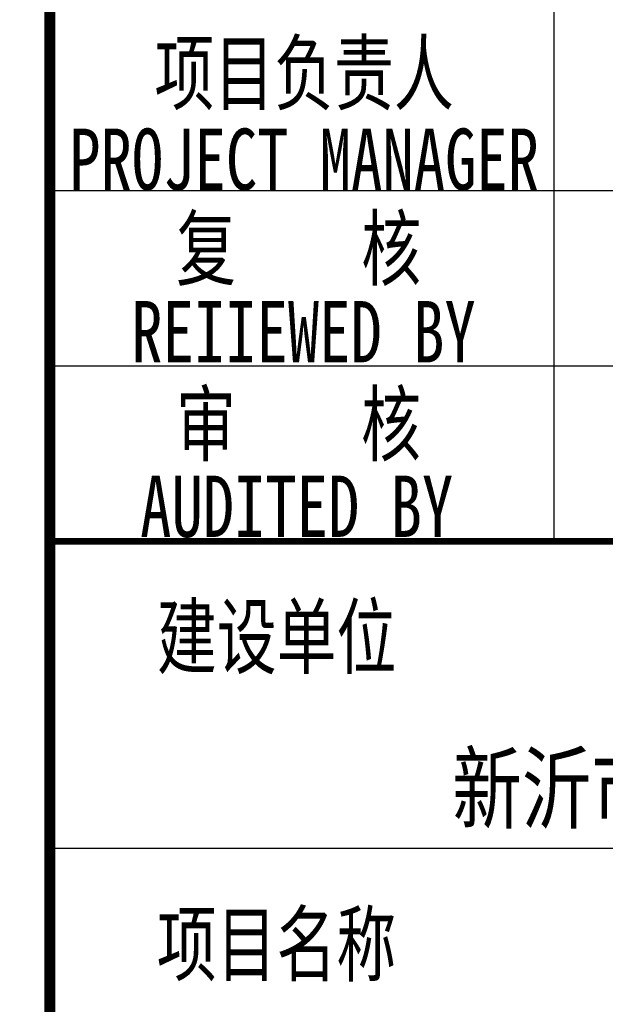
# Model space of a CAD drawing. Extents: x -302077 to 107904, y -9283 to 295706.
# Tile 145 of 256: x 9529 to 12200, y -794 to 3696. Entities that reach past the tile are written whole.
import ezdxf
from ezdxf.enums import TextEntityAlignment as Align

# ---------------------------------------------------------------- set-up
doc = ezdxf.new("R2010")
doc.units = 0
doc.header["$LTSCALE"] = 500
doc.header["$MEASUREMENT"] = 0
doc.layers.get('0').update_dxf_attribs({"linetype": 'CONTINUOUS'})
doc.layers.add('PUB_TITLE', color=4, linetype='CONTINUOUS')
doc.layers.add('TK', color=7, linetype='CONTINUOUS')
doc.styles.add('-宋体', font='txt', dxfattribs={"width": 0.8})
doc.styles.add('TKHZ1', font='txt', dxfattribs={"width": 0.8})

# ---------------------------------------------------------------- blocks, each defined once
blk = doc.blocks.new('wrtgtg')
at = {"layer": 'PUB_TITLE'}
for p, q in [((4504.3, 4748.3), (4504.3, 11158.8)), ((2204.3, 6358.8), (7804.3, 6358.8)), ((2204.3, 5558.8), (7804.3, 5558.8)), ((2204.3, 4758.8), (7804.3, 4758.8)), ((2204.3, 4758.8), (7804.3, 4758.8)), ((2204.3, 3358.8), (7804.3, 3358.8))]:
    blk.add_line(p, q, dxfattribs=at)
for points, const_width in [([(2204.3, -4841.2), (2204.3, 52558.8)], 50), ([(2204.3, 4758.8), (7804.3, 4758.8)], 29.7)]:
    blk.add_lwpolyline(points, dxfattribs=dict(at, const_width=const_width))
at = {"layer": 'TK', "style": '-宋体', "width": 0.75}
for s, p in [('项目负责人', (3363.7, 6899.7)), ('PROJECT MANAGER', (3363.7, 6501.3)), ('复    核', (3338.9, 6100.3)), ('REIIEWED BY', (3361, 5714.8)), ('审    核', (3337.8, 5300.3)), ('AUDITED BY', (3329.9, 4916.3))]:
    blk.add_text(s, height=280, dxfattribs=at).set_placement(p, align=Align.MIDDLE)
for s, p in [('建设单位', (2692.5, 4183.8)), ('项目名称', (2692, 2782.2))]:
    blk.add_text(s, height=280, dxfattribs=at).set_placement(p)
at = {"layer": 'TK', "style": 'TKHZ1', "width": 0.8}
blk.add_text('新沂市水利局', height=304.92, dxfattribs=at).set_placement((4991, 3479.3), align=Align.CENTER)

msp = doc.modelspace()

# ---------------------------------------------------------------- block references
msp.add_blockref('wrtgtg', (7462.635, -3441.74))

doc.saveas('drawing.dxf')
